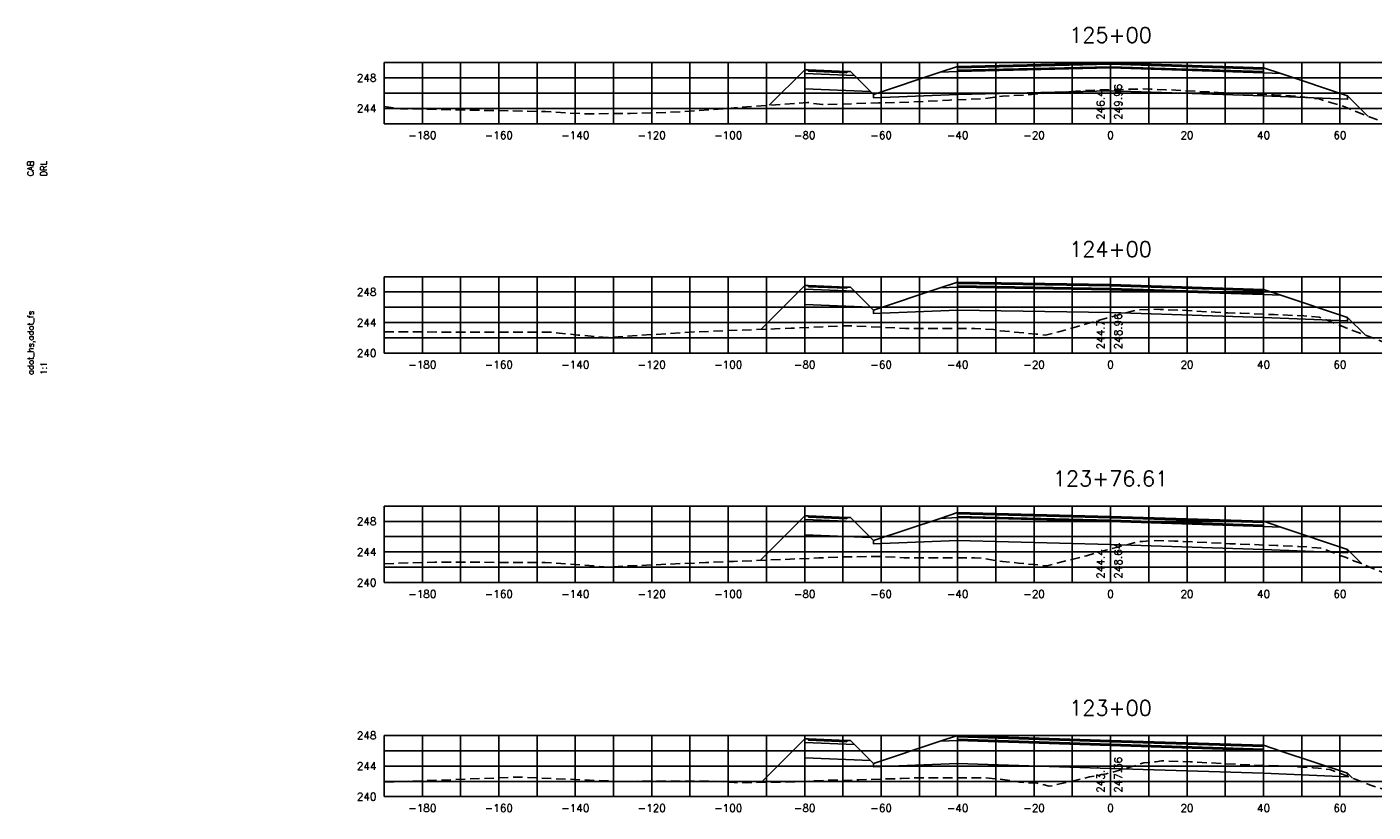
# Model space of a CAD drawing. Extents: x 1497 to 2840, y 16 to 8218.
# Tile 19 of 56: x 1497 to 1849, y 2716 to 2921. Entities that reach past the tile are written whole.
import ezdxf
from ezdxf.enums import TextEntityAlignment as Align

# ---------------------------------------------------------------- set-up
doc = ezdxf.new("R2010")
doc.units = 0
doc.header["$LTSCALE"] = 20
doc.header["$MEASUREMENT"] = 0
doc.linetypes.add('HIDDEN_050%', pattern=[0.1875, 0.125, -0.0625])
for name, color, linetype in [('S-AT-TXT175', 6, 'Continuous'), ('S-AT-TXT80', 1, 'Continuous'), ('XDATUM', 3, 'Continuous'), ('XEG', 1, 'HIDDEN_050%'), ('XFG', 2, 'Continuous'), ('XGRID', 251, 'Continuous'), ('XGRIDT', 2, 'Continuous'), ('XREF-BORDER', 7, 'Continuous')]:
    doc.layers.add(name, color=color, linetype=linetype)
doc.styles.add('L100', font='simplex.shx', dxfattribs={"height": 2})
doc.styles.add('L175', font='ROMANSM.shx', dxfattribs={"height": 3.5})
doc.styles.add('L80', font='ROMANSM.shx', dxfattribs={"height": 1.6})

# ---------------------------------------------------------------- blocks, each defined once
blk = doc.blocks.new('03025_00_att1')
at = {"layer": 'S-AT-TXT175', "style": 'L175'}
for tag, p in [('NUM', (32.402, 20.822)), ('LINE1', (30.64, 1.444)), ('LINE2', (30.64, 1.161)), ('LINE3', (30.64, 0.877))]:
    blk.add_attdef(tag, text='', height=0.175, dxfattribs=at).set_placement(p, align=Align.CENTER)
at = {"layer": 'S-AT-TXT80', "style": 'L80'}
for tag, p in [('DESIGNED', (2.094, 14.201)), ('CHECKED', (2.265, 14.201)), ('DRAFTED', (2.436, 14.201)), ('PSCALE', (2.265, 11.605)), ('PCTB', (2.094, 11.605)), ('PVIEW', (2.436, 11.605))]:
    blk.add_attdef(tag, p, '', height=0.08, rotation=90, dxfattribs=at)

msp = doc.modelspace()

# ---------------------------------------------------------------- linework, layer by layer
at = {"layer": 'XDATUM', "flags": 128}
for points in [[(1690.7, 2900.82), (1700, 2910.12), (1700, 2905.12), (1717.21, 2904.43), (1718, 2903.64), (1718, 2902.75), (1740, 2903.63), (1780, 2904.58), (1820, 2903.3), (1842, 2902.42), (1842, 2903.31), (1847.34, 2897.97)], [(1688.49, 2842.21), (1700, 2853.73), (1700, 2848.73), (1717.21, 2848.04), (1718, 2847.25), (1718, 2846.36), (1740, 2847.24), (1780, 2846.59), (1820, 2845.31), (1842, 2844.43), (1842, 2845.32), (1846.57, 2840.75)], [(1688.34, 2781.79), (1700, 2793.46), (1700, 2788.46), (1717.21, 2787.77), (1718, 2786.98), (1718, 2786.09), (1740, 2786.97), (1780, 2785.95), (1820, 2784.67), (1842, 2783.79), (1842, 2784.67), (1845.77, 2780.9)], [(1688.59, 2723.73), (1700, 2735.14), (1700, 2730.14), (1717.21, 2729.46), (1718, 2728.66), (1718, 2727.78), (1740, 2728.66), (1780, 2727.38), (1820, 2726.1), (1842, 2725.22), (1842, 2726.1), (1843.28, 2724.82)]]:
    msp.add_lwpolyline(points, dxfattribs=at)
at = {"layer": 'XEG', "flags": 128}
for points in [[(1590, 2900.54), (1594.28, 2899.94), (1632.25, 2899.18), (1642.45, 2898.57), (1654.39, 2898.7), (1659.79, 2898.81), (1668.26, 2899.16), (1699.61, 2901.48), (1700.7, 2901.57), (1704.63, 2900.99), (1719.28, 2901.46), (1727.45, 2901.64), (1737.88, 2902.19), (1745.98, 2902.49), (1751.77, 2903.18), (1758.27, 2903.58), (1768.74, 2904.39), (1769.59, 2904.46), (1776.57, 2904.84), (1780, 2904.87), (1780.41, 2904.88), (1788.34, 2905.12), (1790.53, 2905.08), (1794.44, 2904.87), (1797.08, 2904.79), (1806.8, 2904.25), (1809.17, 2904.11), (1819.1, 2903.72), (1821.26, 2903.63), (1822.71, 2903.55), (1829.18, 2903.16), (1833.39, 2902.64), (1834.29, 2902.57), (1835.92, 2902.02), (1841.3, 2900.46), (1843.28, 2899.57), (1849.85, 2896.98), (1850.91, 2896.99), (1853.61, 2896.96), (1853.91, 2897.17), (1855.35, 2898.3), (1862.15, 2898.34), (1863.48, 2898.29), (1887.82, 2897.4), (1899.93, 2898.46), (1931.47, 2900.24), (1943.49, 2900.46), (1970, 2901.38)], [(1590, 2841.56), (1634.11, 2841.44), (1640.71, 2840.73), (1648.24, 2840.09), (1671.36, 2841.56), (1671.7, 2841.57), (1692.16, 2842.35), (1696.45, 2842.52), (1698.64, 2842.62), (1708.92, 2843.09), (1712.19, 2843.13), (1726.34, 2842.46), (1730.24, 2842.44), (1744.53, 2842.44), (1749.38, 2842.14), (1751.09, 2841.87), (1760.57, 2840.98), (1763.02, 2840.74), (1766.45, 2841.61), (1778.98, 2845.13), (1780, 2845.39), (1780.99, 2845.65), (1786.9, 2847.33), (1789.82, 2847.38), (1790.95, 2847.5), (1792.99, 2847.43), (1798.6, 2847.21), (1807.36, 2846.71), (1810.68, 2846.55), (1814.1, 2846.42), (1822.76, 2846.09), (1824.99, 2845.98), (1830.6, 2845.74), (1831.69, 2845.66), (1834.53, 2845.4), (1837.13, 2844.41), (1842.65, 2842.19), (1849.28, 2839.75), (1851.36, 2838.89), (1853.72, 2838.69), (1855.06, 2838.61), (1855.38, 2838.79), (1857.36, 2839.95), (1867.71, 2839.41), (1887.6, 2838.74), (1900.04, 2839.68), (1923.13, 2841.77), (1956.73, 2842.24), (1970, 2842.6)], [(1590, 2780.92), (1603.26, 2781.33), (1632.16, 2781.23), (1644.86, 2780.34), (1648.69, 2780.01), (1653.3, 2780.31), (1674.08, 2781.24), (1681.39, 2781.52), (1696.18, 2782.1), (1703.74, 2782.45), (1708.73, 2782.68), (1719.57, 2782.81), (1726.05, 2782.5), (1738.13, 2782.45), (1744.41, 2782.45), (1746.55, 2782.32), (1751.7, 2781.5), (1755.9, 2781.11), (1763.3, 2780.37), (1773.69, 2783.02), (1778.77, 2784.45), (1780, 2784.76), (1784.86, 2786.02), (1787.24, 2786.7), (1788.42, 2786.72), (1791.39, 2787.03), (1796.76, 2786.86), (1798.98, 2786.77), (1802.45, 2786.57), (1811.18, 2786.16), (1820.14, 2785.81), (1823.42, 2785.69), (1829.16, 2785.39), (1831.23, 2785.3), (1834.01, 2785.1), (1835.04, 2785), (1841.59, 2782.51), (1843.55, 2781.72), (1845.9, 2780.86), (1851.05, 2778.71), (1851.93, 2778.64), (1855.26, 2778.44), (1856.05, 2778.89), (1856.78, 2779.32), (1882.51, 2777.97), (1887.81, 2777.79), (1915.75, 2779.9), (1921.18, 2780.4), (1929.09, 2780.51), (1969.35, 2781.59), (1970, 2781.59)], [(1590, 2723.78), (1616, 2724.76), (1624.49, 2725.1), (1625.28, 2725.12), (1625.79, 2725.09), (1649.51, 2724.07), (1653.32, 2723.97), (1659.16, 2724.09), (1675.34, 2724.09), (1681.57, 2723.73), (1684.73, 2723.65), (1696.89, 2723.89), (1706.52, 2724.3), (1710.02, 2724.25), (1714.16, 2724.42), (1725.35, 2724.74), (1729.63, 2724.92), (1742.86, 2724.89), (1743.74, 2724.94), (1746.99, 2724.93), (1750.61, 2724.64), (1756.17, 2723.81), (1760.81, 2723.5), (1763.96, 2722.76), (1764.65, 2722.85), (1774.52, 2725.14), (1778.96, 2726.01), (1780, 2726.28), (1782.98, 2727.08), (1788.67, 2728.81), (1791.82, 2729.11), (1793.32, 2729.38), (1798.2, 2729.2), (1800.92, 2729.11), (1808.95, 2728.69), (1813.1, 2728.46), (1817.25, 2728.29), (1825.04, 2728.01), (1827.81, 2727.86), (1833.03, 2727.56), (1834.35, 2727.46), (1837.38, 2727.08), (1839.72, 2726.23), (1843.95, 2724.56), (1847.77, 2723.13), (1850.77, 2722.1), (1853.08, 2721.45), (1854.83, 2721.08), (1857.34, 2721.68), (1859.67, 2722.82), (1881.17, 2722.15), (1891.85, 2722.1), (1901.77, 2722.72), (1914.54, 2724.15), (1933.26, 2724.9), (1962.75, 2725.52), (1970, 2725.46)]]:
    msp.add_lwpolyline(points, dxfattribs=at)
at = {"layer": 'XFG', "flags": 128}
for points in [[(1780, 2911.92), (1740, 2910.97), (1740, 2910.63), (1780, 2911.58)], [(1780, 2911.92), (1820, 2910.64), (1820, 2910.3), (1780, 2911.58)], [(1700, 2910.12), (1700, 2910.12), (1690.7, 2900.82)], [(1700, 2910.12), (1700, 2909.12), (1713.04, 2908.6), (1712, 2909.64), (1711, 2909.68), (1711, 2909.34), (1701, 2909.74), (1701, 2910.08), (1700, 2910.12)], [(1700, 2909.12), (1700, 2905.12), (1717.21, 2904.43), (1713.04, 2908.6), (1700, 2909.12)], [(1701, 2910.08), (1701, 2909.74), (1711, 2909.34), (1711, 2909.68), (1701, 2910.08)], [(1780, 2910.58), (1740, 2909.63), (1735.43, 2909.45), (1718, 2903.64), (1718, 2902.75), (1740, 2903.63), (1780, 2904.58)], [(1780, 2910.92), (1740, 2909.97), (1740, 2910.97), (1735.43, 2909.45), (1740, 2909.63), (1780, 2910.58)], [(1780, 2911.58), (1740, 2910.63), (1740, 2909.97), (1780, 2910.92)], [(1780, 2911.58), (1820, 2910.3), (1820, 2909.64), (1780, 2910.92)], [(1780, 2910.92), (1820, 2909.64), (1820, 2910.64), (1824.57, 2909.12), (1820, 2909.3), (1780, 2910.58)], [(1780, 2910.58), (1820, 2909.3), (1824.57, 2909.12), (1842, 2903.31), (1842, 2902.42), (1820, 2903.3), (1780, 2904.58)], [(1718, 2903.64), (1717.21, 2904.43)], [(1842, 2903.31), (1842, 2903.31), (1847.34, 2897.97)], [(1700, 2853.73), (1700, 2853.73), (1688.49, 2842.21)], [(1700, 2853.73), (1700, 2852.73), (1713.04, 2852.2), (1712, 2853.25), (1711, 2853.29), (1711, 2852.95), (1701, 2853.35), (1701, 2853.69), (1700, 2853.73)], [(1700, 2852.73), (1700, 2848.73), (1717.21, 2848.04), (1713.04, 2852.2), (1700, 2852.73)], [(1701, 2853.69), (1701, 2853.35), (1711, 2852.95), (1711, 2853.29), (1701, 2853.69)], [(1780, 2852.59), (1740, 2853.24), (1735.43, 2853.06), (1718, 2847.25), (1718, 2846.36), (1740, 2847.24), (1780, 2846.59)], [(1780, 2852.93), (1740, 2853.58), (1740, 2854.58), (1735.43, 2853.06), (1740, 2853.24), (1780, 2852.59)], [(1780, 2853.93), (1740, 2854.58), (1740, 2854.24), (1780, 2853.59)], [(1780, 2853.59), (1740, 2854.24), (1740, 2853.58), (1780, 2852.93)], [(1780, 2853.93), (1820, 2852.65), (1820, 2852.31), (1780, 2853.59)], [(1780, 2853.59), (1820, 2852.31), (1820, 2851.65), (1780, 2852.93)], [(1780, 2852.93), (1820, 2851.65), (1820, 2852.65), (1824.57, 2851.13), (1820, 2851.31), (1780, 2852.59)], [(1780, 2852.59), (1820, 2851.31), (1824.57, 2851.13), (1842, 2845.32), (1842, 2844.43), (1820, 2845.31), (1780, 2846.59)], [(1718, 2847.25), (1717.21, 2848.04)], [(1842, 2845.32), (1842, 2845.32), (1846.57, 2840.75)], [(1700, 2793.46), (1700, 2793.46), (1688.34, 2781.79)], [(1700, 2793.46), (1700, 2792.46), (1713.04, 2791.94), (1712, 2792.98), (1711, 2793.02), (1711, 2792.68), (1701, 2793.08), (1701, 2793.42), (1700, 2793.46)], [(1700, 2792.46), (1700, 2788.46), (1717.21, 2787.77), (1713.04, 2791.94), (1700, 2792.46)], [(1701, 2793.42), (1701, 2793.08), (1711, 2792.68), (1711, 2793.02), (1701, 2793.42)], [(1780, 2791.95), (1740, 2792.97), (1735.43, 2792.79), (1718, 2786.98), (1718, 2786.09), (1740, 2786.97), (1780, 2785.95)], [(1780, 2792.29), (1740, 2793.31), (1740, 2794.31), (1735.43, 2792.79), (1740, 2792.97), (1780, 2791.95)], [(1780, 2793.29), (1740, 2794.31), (1740, 2793.97), (1780, 2792.95)], [(1780, 2792.95), (1740, 2793.97), (1740, 2793.31), (1780, 2792.29)], [(1780, 2793.29), (1820, 2792.01), (1820, 2791.67), (1780, 2792.95)], [(1780, 2792.95), (1820, 2791.67), (1820, 2791.01), (1780, 2792.29)], [(1780, 2792.29), (1820, 2791.01), (1820, 2792.01), (1824.57, 2790.48), (1820, 2790.67), (1780, 2791.95)], [(1780, 2791.95), (1820, 2790.67), (1824.57, 2790.48), (1842, 2784.67), (1842, 2783.79), (1820, 2784.67), (1780, 2785.95)], [(1718, 2786.98), (1717.21, 2787.77)], [(1842, 2784.67), (1842, 2784.67), (1845.77, 2780.9)], [(1780, 2733.72), (1740, 2735), (1740, 2736), (1735.43, 2734.47), (1740, 2734.66), (1780, 2733.38)], [(1780, 2734.72), (1740, 2736), (1740, 2735.66), (1780, 2734.38)], [(1700, 2735.14), (1700, 2735.14), (1688.59, 2723.73)], [(1700, 2735.14), (1700, 2734.14), (1713.04, 2733.62), (1712, 2734.66), (1711, 2734.7), (1711, 2734.36), (1701, 2734.76), (1701, 2735.1), (1700, 2735.14)], [(1700, 2734.14), (1700, 2730.14), (1717.21, 2729.46), (1713.04, 2733.62), (1700, 2734.14)], [(1701, 2735.1), (1701, 2734.76), (1711, 2734.36), (1711, 2734.7), (1701, 2735.1)], [(1780, 2733.38), (1740, 2734.66), (1735.43, 2734.47), (1718, 2728.66), (1718, 2727.78), (1740, 2728.66), (1780, 2727.38)], [(1780, 2734.38), (1740, 2735.66), (1740, 2735), (1780, 2733.72)], [(1780, 2734.72), (1820, 2733.44), (1820, 2733.1), (1780, 2734.38)], [(1780, 2734.38), (1820, 2733.1), (1820, 2732.44), (1780, 2733.72)], [(1780, 2733.72), (1820, 2732.44), (1820, 2733.44), (1824.57, 2731.91), (1820, 2732.1), (1780, 2733.38)], [(1780, 2733.38), (1820, 2732.1), (1824.57, 2731.91), (1842, 2726.1), (1842, 2725.22), (1820, 2726.1), (1780, 2727.38)], [(1718, 2728.66), (1717.21, 2729.46)], [(1842, 2726.1), (1842, 2726.1), (1843.28, 2724.82)]]:
    msp.add_lwpolyline(points, dxfattribs=at)
at = {"layer": 'XGRID'}
for p, q in [((1590, 2896), (1590, 2912)), ((1590, 2912), (1970, 2912)), ((1600, 2896), (1600, 2912)), ((1610, 2896), (1610, 2912)), ((1620, 2896), (1620, 2912)), ((1630, 2896), (1630, 2912)), ((1640, 2896), (1640, 2912)), ((1650, 2896), (1650, 2912)), ((1660, 2896), (1660, 2912)), ((1670, 2896), (1670, 2912)), ((1680, 2896), (1680, 2912)), ((1690, 2896), (1690, 2912)), ((1700, 2896), (1700, 2912)), ((1710, 2896), (1710, 2912)), ((1720, 2896), (1720, 2912)), ((1730, 2896), (1730, 2912)), ((1740, 2896), (1740, 2912)), ((1750, 2896), (1750, 2912)), ((1760, 2896), (1760, 2912)), ((1770, 2896), (1770, 2912)), ((1780, 2896), (1780, 2912)), ((1790, 2896), (1790, 2912)), ((1800, 2896), (1800, 2912)), ((1810, 2896), (1810, 2912)), ((1820, 2896), (1820, 2912)), ((1830, 2896), (1830, 2912)), ((1840, 2896), (1840, 2912)), ((1590, 2908), (1970, 2908)), ((1590, 2904), (1970, 2904)), ((1590, 2900), (1970, 2900)), ((1590, 2896), (1970, 2896)), ((1590, 2836), (1590, 2856)), ((1590, 2856), (1970, 2856)), ((1600, 2836), (1600, 2856)), ((1610, 2836), (1610, 2856)), ((1620, 2836), (1620, 2856)), ((1630, 2836), (1630, 2856)), ((1640, 2836), (1640, 2856)), ((1650, 2836), (1650, 2856)), ((1660, 2836), (1660, 2856)), ((1670, 2836), (1670, 2856)), ((1680, 2836), (1680, 2856)), ((1690, 2836), (1690, 2856)), ((1700, 2836), (1700, 2856)), ((1710, 2836), (1710, 2856)), ((1720, 2836), (1720, 2856)), ((1730, 2836), (1730, 2856)), ((1740, 2836), (1740, 2856)), ((1750, 2836), (1750, 2856)), ((1760, 2836), (1760, 2856)), ((1770, 2836), (1770, 2856)), ((1780, 2836), (1780, 2856)), ((1790, 2836), (1790, 2856)), ((1800, 2836), (1800, 2856)), ((1810, 2836), (1810, 2856)), ((1820, 2836), (1820, 2856)), ((1830, 2836), (1830, 2856)), ((1840, 2836), (1840, 2856)), ((1590, 2852), (1970, 2852)), ((1590, 2848), (1970, 2848)), ((1590, 2844), (1970, 2844)), ((1590, 2840), (1970, 2840)), ((1590, 2836), (1970, 2836)), ((1590, 2776), (1590, 2796)), ((1590, 2796), (1970, 2796)), ((1600, 2776), (1600, 2796)), ((1610, 2776), (1610, 2796)), ((1620, 2776), (1620, 2796)), ((1630, 2776), (1630, 2796)), ((1640, 2776), (1640, 2796)), ((1650, 2776), (1650, 2796)), ((1660, 2776), (1660, 2796)), ((1670, 2776), (1670, 2796)), ((1680, 2776), (1680, 2796)), ((1690, 2776), (1690, 2796)), ((1700, 2776), (1700, 2796)), ((1710, 2776), (1710, 2796)), ((1720, 2776), (1720, 2796)), ((1730, 2776), (1730, 2796)), ((1740, 2776), (1740, 2796)), ((1750, 2776), (1750, 2796)), ((1760, 2776), (1760, 2796)), ((1770, 2776), (1770, 2796)), ((1780, 2776), (1780, 2796)), ((1790, 2776), (1790, 2796)), ((1800, 2776), (1800, 2796)), ((1810, 2776), (1810, 2796)), ((1820, 2776), (1820, 2796)), ((1830, 2776), (1830, 2796)), ((1840, 2776), (1840, 2796)), ((1590, 2792), (1970, 2792)), ((1590, 2788), (1970, 2788)), ((1590, 2784), (1970, 2784)), ((1590, 2780), (1970, 2780)), ((1590, 2776), (1970, 2776)), ((1590, 2720), (1590, 2736)), ((1590, 2736), (1970, 2736)), ((1600, 2720), (1600, 2736)), ((1610, 2720), (1610, 2736)), ((1620, 2720), (1620, 2736)), ((1630, 2720), (1630, 2736)), ((1640, 2720), (1640, 2736)), ((1650, 2720), (1650, 2736)), ((1660, 2720), (1660, 2736)), ((1670, 2720), (1670, 2736)), ((1680, 2720), (1680, 2736)), ((1690, 2720), (1690, 2736)), ((1700, 2720), (1700, 2736)), ((1710, 2720), (1710, 2736)), ((1720, 2720), (1720, 2736)), ((1730, 2720), (1730, 2736)), ((1740, 2720), (1740, 2736)), ((1750, 2720), (1750, 2736)), ((1760, 2720), (1760, 2736)), ((1770, 2720), (1770, 2736)), ((1780, 2720), (1780, 2736)), ((1790, 2720), (1790, 2736)), ((1800, 2720), (1800, 2736)), ((1810, 2720), (1810, 2736)), ((1820, 2720), (1820, 2736)), ((1830, 2720), (1830, 2736)), ((1840, 2720), (1840, 2736)), ((1590, 2732), (1970, 2732)), ((1590, 2728), (1970, 2728)), ((1590, 2724), (1970, 2724)), ((1590, 2720), (1970, 2720))]:
    msp.add_line(p, q, dxfattribs=at)

# ---------------------------------------------------------------- block references
at = {"layer": 'XREF-BORDER'}
ref = msp.add_blockref('03025_00_att1', (1456.45, 2598.23), dxfattribs=dict(at, xscale=20, yscale=20, zscale=20))
ref.add_attrib('DESIGNED', 'CAB', (1498.33, 2882.25), dxfattribs={"layer": 'S-AT-TXT80', "height": 1.6, "rotation": 90, "style": 'L80'})
ref.add_attrib('CHECKED', 'DRL', (1501.75, 2882.25), dxfattribs={"layer": 'S-AT-TXT80', "height": 1.6, "rotation": 90, "style": 'L80'})
ref.add_attrib('PCTB', 'adot_hs,adot_fs', (1498.33, 2830.32), dxfattribs={"layer": 'S-AT-TXT80', "height": 1.6, "rotation": 90, "style": 'L80'})
ref.add_attrib('PSCALE', '1:1', (1501.75, 2830.32), dxfattribs={"layer": 'S-AT-TXT80', "height": 1.6, "rotation": 90, "style": 'L80'})

# ---------------------------------------------------------------- texts
at = {"layer": 'XGRIDT', "style": 'L100'}
for s, p in [('125+00', (1780, 2916)), ('124+00', (1780, 2860)), ('123+76.61', (1780, 2800)), ('123+00', (1780, 2740))]:
    msp.add_text(s, height=4, dxfattribs=at).set_placement(p, align=Align.BOTTOM_CENTER)
for s, p in [('248', (1588, 2908)), ('244', (1588, 2900)), ('248', (1588, 2852)), ('244', (1588, 2844)), ('240', (1588, 2836)), ('248', (1588, 2792)), ('244', (1588, 2784)), ('240', (1588, 2776)), ('248', (1588, 2736)), ('244', (1588, 2728)), ('240', (1588, 2720))]:
    msp.add_text(s, height=2, dxfattribs=at).set_placement(p, align=Align.MIDDLE_RIGHT)
for s, p in [('249.96', (1781, 2897)), ('248.96', (1781, 2837)), ('248.64', (1781, 2777)), ('247.36', (1781, 2721))]:
    msp.add_text(s, height=2, rotation=90, dxfattribs=at).set_placement(p, align=Align.TOP_LEFT)
for s, p in [('246.4', (1779, 2897)), ('244.7', (1779, 2837)), ('244.4', (1779, 2777)), ('243.1', (1779, 2721))]:
    msp.add_text(s, height=2, rotation=90, dxfattribs=at).set_placement(p, align=Align.BOTTOM_LEFT)
for s, p in [('-180', (1600, 2894)), ('-160', (1620, 2894)), ('-140', (1640, 2894)), ('-120', (1660, 2894)), ('-100', (1680, 2894)), ('-80', (1700, 2894)), ('-60', (1720, 2894)), ('-40', (1740, 2894)), ('-20', (1760, 2894)), ('0', (1780, 2894)), ('20', (1800, 2894)), ('40', (1820, 2894)), ('60', (1840, 2894)), ('-180', (1600, 2834)), ('-160', (1620, 2834)), ('-140', (1640, 2834)), ('-120', (1660, 2834)), ('-100', (1680, 2834)), ('-80', (1700, 2834)), ('-60', (1720, 2834)), ('-40', (1740, 2834)), ('-20', (1760, 2834)), ('0', (1780, 2834)), ('20', (1800, 2834)), ('40', (1820, 2834)), ('60', (1840, 2834)), ('-180', (1600, 2774)), ('-160', (1620, 2774)), ('-140', (1640, 2774)), ('-120', (1660, 2774)), ('-100', (1680, 2774)), ('-80', (1700, 2774)), ('-60', (1720, 2774)), ('-40', (1740, 2774)), ('-20', (1760, 2774)), ('0', (1780, 2774)), ('20', (1800, 2774)), ('40', (1820, 2774)), ('60', (1840, 2774)), ('-180', (1600, 2718)), ('-160', (1620, 2718)), ('-140', (1640, 2718)), ('-120', (1660, 2718)), ('-100', (1680, 2718)), ('-80', (1700, 2718)), ('-60', (1720, 2718)), ('-40', (1740, 2718)), ('-20', (1760, 2718)), ('0', (1780, 2718)), ('20', (1800, 2718)), ('40', (1820, 2718)), ('60', (1840, 2718))]:
    msp.add_text(s, height=2, dxfattribs=at).set_placement(p, align=Align.TOP_CENTER)

doc.saveas('drawing.dxf')
